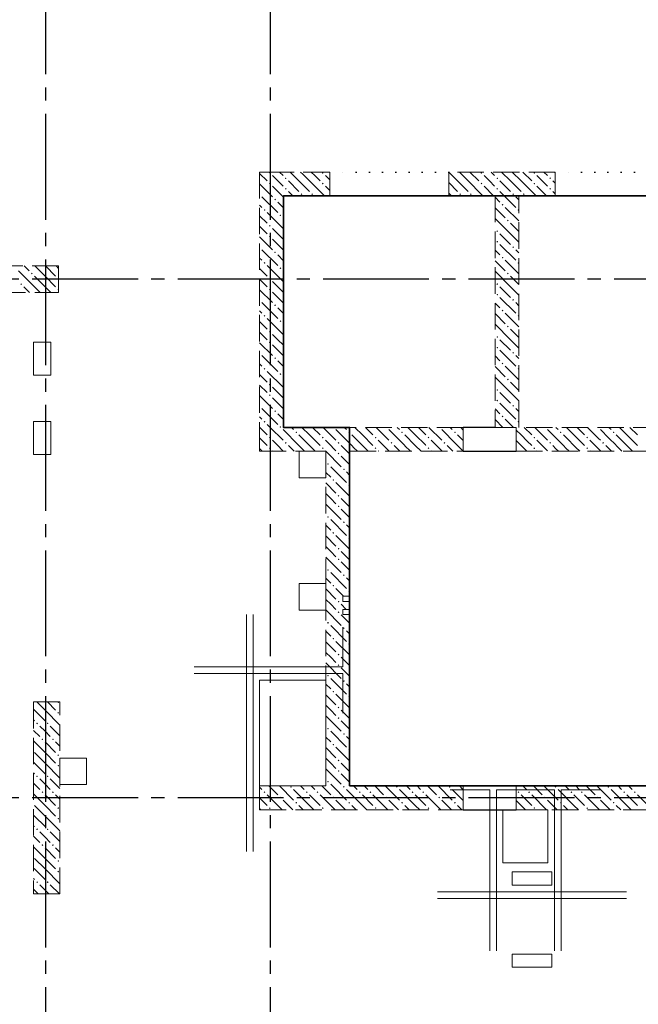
# Model space of a CAD drawing. Header units: millimetres. Extents: x 0 to 32559, y 0 to 42000.
# Tile 9 of 13: x 14429 to 19108, y 23070 to 30511. Entities that reach past the tile are written whole.
import ezdxf

# ---------------------------------------------------------------- set-up
doc = ezdxf.new("R2010")
doc.units = ezdxf.units.MM
for name, pattern in [('______2', [270, 200, -70]), ('______5', [1100, 800, -100, 100, -100]), ('______9', [100, 0, -100])]:
    doc.linetypes.add(name, pattern=pattern)
doc.layers.add('ЖБ Перекрытие верхний уровень', color=7, linetype='Continuous', lineweight=25, true_color=0xe0e0ff)
doc.layers.add('ЖБ Стена верхний уровень', color=7, linetype='Continuous', lineweight=25, true_color=0x006e00)
for name, color, linetype, lineweight in [('ЖБ Пилон', 180, 'Continuous', 25), ('Макрос окна_ макрос двери', 7, 'Continuous', 18), ('Н60', 7, 'Continuous', 25), ('Обрамление проемов стержнями', 7, 'Continuous', 25), ('Оси', 40, '______5', 18), ('Размерная выноска', 7, 'Continuous', 13)]:
    doc.layers.add(name, color=color, linetype=linetype, lineweight=lineweight)

msp = doc.modelspace()

# ---------------------------------------------------------------- hatches: boundary and pattern name
at = {"layer": 'ЖБ Пилон', "linetype": 'Continuous', "lineweight": 18, "transparency": 33554687}
for points in [[(14514.5, 28593.1), (14521, 28599.6), (14527.5, 28593.1), (14521, 28586.6)], [(14434.5, 28513.1), (14441, 28519.6), (14447.4, 28513.1), (14441, 28506.6)], [(14714.5, 28553.1), (14721, 28559.6), (14724, 28556.6), (14724, 28549.7), (14721, 28546.6)], [(14714.5, 28473.1), (14721, 28479.6), (14724, 28476.6), (14724, 28469.7), (14721, 28466.6)], [(14714.5, 25353.1), (14716.3, 25355), (14725.6, 25355), (14727.5, 25353.1), (14721, 25346.6)], [(14714.5, 25273.1), (14721, 25279.6), (14727.5, 25273.1), (14721, 25266.6)], [(14554.4, 25193.1), (14560.9, 25199.6), (14567.4, 25193.1), (14560.9, 25186.6)], [(14634.5, 25193.1), (14640.9, 25199.6), (14647.4, 25193.1), (14640.9, 25186.6)], [(14594.5, 25073.1), (14601, 25079.6), (14607.5, 25073.1), (14601, 25066.6)], [(14674.5, 25073.1), (14681, 25079.6), (14687.5, 25073.1), (14681, 25066.6)], [(14714.5, 24953.1), (14721, 24959.6), (14727.5, 24953.1), (14721, 24946.6)], [(14714.5, 24873.1), (14721, 24879.6), (14727.5, 24873.1), (14721, 24866.6)], [(14554.4, 24793.1), (14560.9, 24799.6), (14567.4, 24793.1), (14560.9, 24786.6)], [(14634.5, 24793.1), (14640.9, 24799.6), (14647.4, 24793.1), (14640.9, 24786.6)], [(14594.5, 24673.1), (14601, 24679.6), (14607.5, 24673.1), (14601, 24666.6)], [(14674.5, 24673.1), (14681, 24679.6), (14687.5, 24673.1), (14681, 24666.6)], [(14714.5, 24553.1), (14721, 24559.6), (14727.5, 24553.1), (14721, 24546.6)], [(14714.5, 24473.1), (14721, 24479.6), (14727.5, 24473.1), (14721, 24466.6)], [(14554.4, 24393.1), (14560.9, 24399.6), (14567.4, 24393.1), (14560.9, 24386.6)], [(14634.5, 24393.1), (14640.9, 24399.6), (14647.4, 24393.1), (14640.9, 24386.6)], [(14594.5, 24273.1), (14601, 24279.6), (14607.5, 24273.1), (14601, 24266.6)], [(14674.5, 24273.1), (14681, 24279.6), (14687.5, 24273.1), (14681, 24266.6)], [(14714.5, 24153.1), (14721, 24159.6), (14727.5, 24153.1), (14721, 24146.6)], [(14714.5, 24073.1), (14721, 24079.6), (14727.5, 24073.1), (14721, 24066.6)], [(14554.4, 23993.1), (14560.9, 23999.6), (14567.4, 23993.1), (14560.9, 23986.6)], [(14634.5, 23993.1), (14640.9, 23999.6), (14647.4, 23993.1), (14640.9, 23986.6)]]:
    msp.add_hatch(color=7, dxfattribs=at).paths.add_polyline_path(points, flags=16)
at = {"layer": 'ЖБ Стена верхний уровень', "linetype": 'Continuous', "lineweight": 18, "transparency": 33554687}
for points in [[(16314.5, 29353.1), (16321, 29359.6), (16327.5, 29353.1), (16321, 29346.6)], [(16434.5, 29313.1), (16440.9, 29319.6), (16447.4, 29313.1), (16440.9, 29306.6)], [(16714.5, 29353.1), (16721, 29359.6), (16727.5, 29353.1), (16721, 29346.6)], [(17914.5, 29353.1), (17921, 29359.6), (17927.5, 29353.1), (17921, 29346.6)], [(18034.5, 29313.1), (18040.9, 29319.6), (18047.4, 29313.1), (18040.9, 29306.6)], [(18314.5, 29353.1), (18321, 29359.6), (18327.5, 29353.1), (18321, 29346.6)], [(18434.5, 29313.1), (18440.9, 29319.6), (18447.4, 29313.1), (18440.9, 29306.6)], [(16314.5, 29273.1), (16321, 29279.6), (16327.5, 29273.1), (16321, 29266.6)], [(16714.5, 29273.1), (16721, 29279.6), (16727.5, 29273.1), (16721, 29266.6)], [(17914.5, 29273.1), (17921, 29279.6), (17927.5, 29273.1), (17921, 29266.6)], [(18314.5, 29273.1), (18321, 29279.6), (18327.5, 29273.1), (18321, 29266.6)], [(16244, 29196.6), (16247.4, 29193.1), (16244, 29189.7)], [(16434.5, 29233.1), (16440.9, 29239.6), (16447.4, 29233.1), (16440.9, 29226.6)], [(16554.4, 29193.1), (16560.9, 29199.6), (16567.4, 29193.1), (16560.9, 29186.6)], [(16634.5, 29193.1), (16640.9, 29199.6), (16647.4, 29193.1), (16640.9, 29186.6)], [(17754.4, 29193.1), (17760.9, 29199.6), (17767.4, 29193.1), (17760.9, 29186.6)], [(17834.5, 29193.1), (17840.9, 29199.6), (17847.4, 29193.1), (17840.9, 29186.6)], [(18034.5, 29233.1), (18040.9, 29239.6), (18047.4, 29233.1), (18040.9, 29226.6)], [(18154.4, 29193.1), (18160.9, 29199.6), (18167.4, 29193.1), (18160.9, 29186.6)], [(18234.5, 29193.1), (18240.9, 29199.6), (18247.4, 29193.1), (18240.9, 29186.6)], [(18434.5, 29233.1), (18440.9, 29239.6), (18447.4, 29233.1), (18440.9, 29226.6)], [(16354.4, 29153.1), (16360.9, 29159.6), (16367.4, 29153.1), (16360.9, 29146.6)], [(18074.5, 29113.1), (18081, 29119.6), (18087.5, 29113.1), (18081, 29106.6)], [(16274.5, 29073.1), (16281, 29079.6), (16287.5, 29073.1), (16281, 29066.6)], [(16394.5, 29033.1), (16401, 29039.6), (16407.5, 29033.1), (16401, 29026.6)], [(18194.5, 29073.1), (18201, 29079.6), (18204, 29076.6), (18204, 29069.7), (18201, 29066.6)], [(16314.5, 28953.1), (16321, 28959.6), (16327.5, 28953.1), (16321, 28946.6)], [(18114.5, 28993.1), (18121, 28999.6), (18127.5, 28993.1), (18121, 28986.6)], [(16314.5, 28873.1), (16321, 28879.6), (16327.5, 28873.1), (16321, 28866.6)], [(18034.5, 28913.1), (18040.9, 28919.6), (18047.4, 28913.1), (18040.9, 28906.6)], [(18034.5, 28833.1), (18040.9, 28839.6), (18047.4, 28833.1), (18040.9, 28826.6)], [(18154.4, 28793.1), (18160.9, 28799.6), (18167.4, 28793.1), (18160.9, 28786.6)], [(16244, 28796.6), (16247.4, 28793.1), (16244, 28789.7)], [(16354.4, 28753.1), (16360.9, 28759.6), (16367.4, 28753.1), (16360.9, 28746.6)], [(16274.5, 28673.1), (16281, 28679.6), (16287.5, 28673.1), (16281, 28666.6)], [(18074.5, 28713.1), (18081, 28719.6), (18087.5, 28713.1), (18081, 28706.6)], [(18194.5, 28673.1), (18201, 28679.6), (18204, 28676.6), (18204, 28669.7), (18201, 28666.6)], [(16394.5, 28633.1), (16401, 28639.6), (16407.5, 28633.1), (16401, 28626.6)], [(18114.5, 28593.1), (18121, 28599.6), (18127.5, 28593.1), (18121, 28586.6)], [(16314.5, 28553.1), (16321, 28559.6), (16327.5, 28553.1), (16321, 28546.6)], [(18034.5, 28513.1), (18040.9, 28519.6), (18047.4, 28513.1), (18040.9, 28506.6)], [(16314.5, 28473.1), (16321, 28479.6), (16327.5, 28473.1), (16321, 28466.6)], [(18034.5, 28433.1), (18040.9, 28439.6), (18047.4, 28433.1), (18040.9, 28426.6)], [(16244, 28396.6), (16247.4, 28393.1), (16244, 28389.7)], [(16354.4, 28353.1), (16360.9, 28359.6), (16367.4, 28353.1), (16360.9, 28346.6)], [(18154.4, 28393.1), (18160.9, 28399.6), (18167.4, 28393.1), (18160.9, 28386.6)], [(16274.5, 28273.1), (16281, 28279.6), (16287.5, 28273.1), (16281, 28266.6)], [(18074.5, 28313.1), (18081, 28319.6), (18087.5, 28313.1), (18081, 28306.6)], [(18194.5, 28273.1), (18201, 28279.6), (18204, 28276.6), (18204, 28269.7), (18201, 28266.6)], [(16394.5, 28233.1), (16401, 28239.6), (16407.5, 28233.1), (16401, 28226.6)], [(16314.5, 28153.1), (16321, 28159.6), (16327.5, 28153.1), (16321, 28146.6)], [(18114.5, 28193.1), (18121, 28199.6), (18127.5, 28193.1), (18121, 28186.6)], [(16314.5, 28073.1), (16321, 28079.6), (16327.5, 28073.1), (16321, 28066.6)], [(18034.5, 28113.1), (18040.9, 28119.6), (18047.4, 28113.1), (18040.9, 28106.6)], [(16244, 27996.6), (16247.4, 27993.1), (16244, 27989.7)], [(18034.5, 28033.1), (18040.9, 28039.6), (18047.4, 28033.1), (18040.9, 28026.6)], [(18154.4, 27993.1), (18160.9, 27999.6), (18167.4, 27993.1), (18160.9, 27986.6)], [(16354.4, 27953.1), (16360.9, 27959.6), (16367.4, 27953.1), (16360.9, 27946.6)], [(18074.5, 27913.1), (18081, 27919.6), (18087.5, 27913.1), (18081, 27906.6)], [(16274.5, 27873.1), (16281, 27879.6), (16287.5, 27873.1), (16281, 27866.6)], [(16394.5, 27833.1), (16401, 27839.6), (16407.5, 27833.1), (16401, 27826.6)], [(18194.5, 27873.1), (18201, 27879.6), (18204, 27876.6), (18204, 27869.7), (18201, 27866.6)], [(16314.5, 27753.1), (16321, 27759.6), (16327.5, 27753.1), (16321, 27746.6)], [(18114.5, 27793.1), (18121, 27799.6), (18127.5, 27793.1), (18121, 27786.6)], [(18034.5, 27713.1), (18040.9, 27719.6), (18047.4, 27713.1), (18040.9, 27706.6)], [(16314.5, 27673.1), (16321, 27679.6), (16327.5, 27673.1), (16321, 27666.6)], [(18034.5, 27633.1), (18040.9, 27639.6), (18047.4, 27633.1), (18040.9, 27626.6)], [(16244, 27596.6), (16247.4, 27593.1), (16244, 27589.7)], [(16354.4, 27553.1), (16360.9, 27559.6), (16367.4, 27553.1), (16360.9, 27546.6)], [(18154.4, 27593.1), (18160.9, 27599.6), (18167.4, 27593.1), (18160.9, 27586.6)], [(16274.5, 27473.1), (16281, 27479.6), (16287.5, 27473.1), (16281, 27466.6)], [(18074.5, 27513.1), (18081, 27519.6), (18087.5, 27513.1), (18081, 27506.6)], [(18194.5, 27473.1), (18201, 27479.6), (18204, 27476.6), (18204, 27469.7), (18201, 27466.6)], [(16394.5, 27433.1), (16401, 27439.6), (16407.5, 27433.1), (16404.3, 27430), (16397.6, 27430)], [(16404.3, 27430), (16401, 27426.6), (16397.6, 27430)], [(16514.5, 27393.1), (16521, 27399.6), (16527.5, 27393.1), (16521, 27386.6)], [(16804.3, 27430), (16801, 27426.6), (16797.6, 27430)], [(16914.5, 27393.1), (16921, 27399.6), (16927.5, 27393.1), (16921, 27386.6)], [(17204.3, 27430), (17201, 27426.6), (17197.6, 27430)], [(17314.5, 27393.1), (17321, 27399.6), (17327.5, 27393.1), (17321, 27386.6)], [(17604.3, 27430), (17601, 27426.6), (17597.6, 27430)], [(17714.5, 27393.1), (17721, 27399.6), (17727.5, 27393.1), (17721, 27386.6)], [(18404.3, 27430), (18401, 27426.6), (18397.6, 27430)], [(18514.5, 27393.1), (18521, 27399.6), (18527.5, 27393.1), (18521, 27386.6)], [(18804.3, 27430), (18801, 27426.6), (18797.6, 27430)], [(18914.5, 27393.1), (18921, 27399.6), (18927.4, 27393.1), (18921, 27386.6)], [(16314.5, 27353.1), (16321, 27359.6), (16327.5, 27353.1), (16321, 27346.6)], [(16434.5, 27313.1), (16440.9, 27319.6), (16447.4, 27313.1), (16440.9, 27306.6)], [(16714.5, 27353.1), (16721, 27359.6), (16727.5, 27353.1), (16721, 27346.6)], [(16834.5, 27313.1), (16840.9, 27319.6), (16847.4, 27313.1), (16840.9, 27306.6)], [(17114.5, 27353.1), (17121, 27359.6), (17127.5, 27353.1), (17121, 27346.6)], [(17234.5, 27313.1), (17240.9, 27319.6), (17247.4, 27313.1), (17240.9, 27306.6)], [(17514.5, 27353.1), (17521, 27359.6), (17527.5, 27353.1), (17521, 27346.6)], [(17634.5, 27313.1), (17640.9, 27319.6), (17647.4, 27313.1), (17640.9, 27306.6)], [(18314.5, 27353.1), (18321, 27359.6), (18327.5, 27353.1), (18321, 27346.6)], [(18434.5, 27313.1), (18440.9, 27319.6), (18447.4, 27313.1), (18440.9, 27306.6)], [(18714.5, 27353.1), (18721, 27359.6), (18727.4, 27353.1), (18721, 27346.6)], [(18834.5, 27313.1), (18840.9, 27319.6), (18847.4, 27313.1), (18840.9, 27306.6)], [(16314.5, 27273.1), (16321, 27279.6), (16327.5, 27273.1), (16321, 27266.6)], [(16834.5, 27233.1), (16840.9, 27239.6), (16847.4, 27233.1), (16840.9, 27226.6)], [(17114.5, 27273.1), (17121, 27279.6), (17127.5, 27273.1), (17121, 27266.6)], [(17514.5, 27273.1), (17521, 27279.6), (17527.5, 27273.1), (17521, 27266.6)], [(18314.5, 27273.1), (18321, 27279.6), (18327.5, 27273.1), (18321, 27266.6)], [(18714.5, 27273.1), (18721, 27279.6), (18727.4, 27273.1), (18721, 27266.6)], [(16754.4, 27153.1), (16760.9, 27159.6), (16767.4, 27153.1), (16760.9, 27146.6)], [(16874.5, 27113.1), (16881, 27119.6), (16887.5, 27113.1), (16881, 27106.6)], [(16794.5, 27033.1), (16801, 27039.6), (16807.5, 27033.1), (16801, 27026.6)], [(16914.5, 26993.1), (16921, 26999.6), (16924, 26996.6), (16924, 26989.7), (16921, 26986.6)], [(16834.5, 26913.1), (16840.9, 26919.6), (16847.4, 26913.1), (16840.9, 26906.6)], [(16834.5, 26833.1), (16840.9, 26839.6), (16847.4, 26833.1), (16840.9, 26826.6)], [(16754.4, 26753.1), (16760.9, 26759.6), (16767.4, 26753.1), (16760.9, 26746.6)], [(16874.5, 26713.1), (16881, 26719.6), (16887.5, 26713.1), (16881, 26706.6)], [(16794.5, 26633.1), (16801, 26639.6), (16807.5, 26633.1), (16801, 26626.6)], [(16914.5, 26593.1), (16921, 26599.6), (16924, 26596.6), (16924, 26589.7), (16921, 26586.6)], [(16834.5, 26513.1), (16840.9, 26519.6), (16847.4, 26513.1), (16840.9, 26506.6)], [(16834.5, 26433.1), (16840.9, 26439.6), (16847.4, 26433.1), (16840.9, 26426.6)], [(16754.4, 26353.1), (16760.9, 26359.6), (16767.4, 26353.1), (16760.9, 26346.6)], [(16874.5, 26313.1), (16881, 26319.6), (16887.5, 26313.1), (16881, 26306.6)], [(16794.5, 26233.1), (16801, 26239.6), (16807.5, 26233.1), (16801, 26226.6)], [(16914.5, 26193.1), (16921, 26199.6), (16924, 26196.6), (16924, 26189.7), (16921, 26186.6)], [(16834.5, 26113.1), (16840.9, 26119.6), (16847.4, 26113.1), (16840.9, 26106.6)], [(16834.5, 26033.1), (16840.9, 26039.6), (16847.4, 26033.1), (16840.9, 26026.6)], [(16754.4, 25953.1), (16760.9, 25959.6), (16767.4, 25953.1), (16760.9, 25946.6)], [(16874.5, 25913.1), (16881, 25919.6), (16887.5, 25913.1), (16881, 25906.6)], [(16794.5, 25833.1), (16801, 25839.6), (16807.5, 25833.1), (16801, 25826.6)], [(16914.5, 25793.1), (16921, 25799.6), (16924, 25796.6), (16924, 25789.7), (16921, 25786.6)], [(16834.5, 25713.1), (16840.9, 25719.6), (16847.4, 25713.1), (16840.9, 25706.6)], [(16834.5, 25633.1), (16840.9, 25639.6), (16847.4, 25633.1), (16840.9, 25626.6)], [(16754.4, 25553.1), (16760.9, 25559.6), (16767.4, 25553.1), (16760.9, 25546.6)], [(16874.5, 25513.1), (16881, 25519.6), (16887.5, 25513.1), (16881, 25506.6)], [(16794.5, 25433.1), (16801, 25439.6), (16807.5, 25433.1), (16801, 25426.6)], [(16914.5, 25393.1), (16921, 25399.6), (16924, 25396.6), (16924, 25389.7), (16921, 25386.6)], [(16834.5, 25313.1), (16840.9, 25319.6), (16847.4, 25313.1), (16840.9, 25306.6)], [(16834.5, 25233.1), (16840.9, 25239.6), (16847.4, 25233.1), (16840.9, 25226.6)], [(16754.4, 25153.1), (16760.9, 25159.6), (16767.4, 25153.1), (16760.9, 25146.6)], [(16874.5, 25113.1), (16881, 25119.6), (16887.5, 25113.1), (16881, 25106.6)], [(16794.5, 25033.1), (16801, 25039.6), (16807.5, 25033.1), (16801, 25026.6)], [(16914.5, 24993.1), (16921, 24999.6), (16924, 24996.6), (16924, 24989.7), (16921, 24986.6)], [(16834.5, 24913.1), (16840.9, 24919.6), (16847.4, 24913.1), (16840.9, 24906.6)], [(16834.5, 24833.1), (16840.9, 24839.6), (16847.4, 24833.1), (16840.9, 24826.6)], [(16474.5, 24713.1), (16481, 24719.6), (16487.5, 24713.1), (16481, 24706.6)], [(16754.4, 24753.1), (16760.9, 24759.6), (16767.4, 24753.1), (16760.9, 24746.6)], [(16874.5, 24713.1), (16881, 24719.6), (16887.5, 24713.1), (16881, 24706.6)], [(17274.5, 24713.1), (17281, 24719.6), (17287.5, 24713.1), (17281, 24706.6)], [(17674.5, 24713.1), (17681, 24719.6), (17687.5, 24713.1), (17681, 24706.6)], [(18474.5, 24713.1), (18481, 24719.6), (18487.5, 24713.1), (18481, 24706.6)], [(18874.5, 24713.1), (18881, 24719.6), (18887.5, 24713.1), (18881, 24706.6)], [(16274.5, 24673.1), (16281, 24679.6), (16287.5, 24673.1), (16281, 24666.6)], [(16394.5, 24633.1), (16401, 24639.6), (16407.5, 24633.1), (16401, 24626.6)], [(16594.5, 24673.1), (16601, 24679.6), (16607.5, 24673.1), (16601, 24666.6)], [(16674.5, 24673.1), (16681, 24679.6), (16687.5, 24673.1), (16681, 24666.6)], [(16794.5, 24633.1), (16801, 24639.6), (16807.5, 24633.1), (16801, 24626.6)], [(16994.5, 24673.1), (17001, 24679.6), (17007.5, 24673.1), (17001, 24666.6)], [(17074.5, 24673.1), (17081, 24679.6), (17087.5, 24673.1), (17081, 24666.6)], [(17194.5, 24633.1), (17201, 24639.6), (17207.5, 24633.1), (17201, 24626.6)], [(17394.5, 24673.1), (17401, 24679.6), (17407.5, 24673.1), (17401, 24666.6)], [(17474.5, 24673.1), (17481, 24679.6), (17487.5, 24673.1), (17481, 24666.6)], [(17594.5, 24633.1), (17601, 24639.6), (17607.5, 24633.1), (17601, 24626.6)], [(18194.5, 24673.1), (18201, 24679.6), (18207.5, 24673.1), (18201, 24666.6)], [(18274.5, 24673.1), (18281, 24679.6), (18287.5, 24673.1), (18281, 24666.6)], [(18394.5, 24633.1), (18401, 24639.6), (18407.5, 24633.1), (18401, 24626.6)], [(18594.5, 24673.1), (18601, 24679.6), (18607.5, 24673.1), (18601, 24666.6)], [(18674.5, 24673.1), (18681, 24679.6), (18687.5, 24673.1), (18681, 24666.6)], [(18794.5, 24633.1), (18801, 24639.6), (18807.5, 24633.1), (18801, 24626.6)], [(18994.5, 24673.1), (19001, 24679.6), (19007.5, 24673.1), (19001, 24666.6)], [(19074.5, 24673.1), (19081, 24679.6), (19087.5, 24673.1), (19081, 24666.6)], [(16314.5, 24553.1), (16321, 24559.6), (16327.5, 24553.1), (16321, 24546.6)], [(16514.5, 24593.1), (16521, 24599.6), (16527.5, 24593.1), (16521, 24586.6)], [(16714.5, 24553.1), (16721, 24559.6), (16727.5, 24553.1), (16721, 24546.6)], [(16914.5, 24593.1), (16921, 24599.6), (16927.5, 24593.1), (16921, 24586.6)], [(17114.5, 24553.1), (17121, 24559.6), (17127.5, 24553.1), (17121, 24546.6)], [(17314.5, 24593.1), (17321, 24599.6), (17327.5, 24593.1), (17321, 24586.6)], [(17514.5, 24553.1), (17521, 24559.6), (17527.5, 24553.1), (17521, 24546.6)], [(17714.5, 24593.1), (17721, 24599.6), (17727.5, 24593.1), (17721, 24586.6)], [(18314.5, 24553.1), (18321, 24559.6), (18327.5, 24553.1), (18321, 24546.6)], [(18514.5, 24593.1), (18521, 24599.6), (18527.5, 24593.1), (18521, 24586.6)], [(18714.5, 24553.1), (18721, 24559.6), (18727.4, 24553.1), (18721, 24546.6)], [(18914.5, 24593.1), (18921, 24599.6), (18927.4, 24593.1), (18921, 24586.6)]]:
    msp.add_hatch(color=7, dxfattribs=at).paths.add_polyline_path(points, flags=16)
h = msp.add_hatch(color=7, dxfattribs=at)
h.paths.add_polyline_path([(16722.3, 27268), (16719.7, 27267.9), (16721, 27266.6)])
h.paths.add_polyline_path([(16714.5, 27273.1), (16721, 27279.6), (16727.5, 27273.1), (16722.3, 27268), (16719.7, 27267.9)], flags=16)

# ---------------------------------------------------------------- linework, layer by layer
at = {"layer": 'ЖБ Перекрытие верхний уровень', "color": 7, "linetype": 'Continuous', "lineweight": 18, "transparency": 33554687}
for p, q in [((20864, 29180), (16424, 29180)), ((16424, 29180), (16424, 27430)), ((14664, 28075), (14534, 28075)), ((14534, 28075), (14534, 27825)), ((14664, 27825), (14664, 28075)), ((14534, 27825), (14664, 27825)), ((14664, 27475), (14534, 27475)), ((14534, 27475), (14534, 27225)), ((14664, 27225), (14664, 27475)), ((16424, 27430), (16924, 27430)), ((16924, 27430), (16924, 26055)), ((16744, 27250), (16544, 27250)), ((16544, 27250), (16544, 27050)), ((16744, 27050), (16744, 27250)), ((14534, 27225), (14664, 27225)), ((16544, 27050), (16744, 27050)), ((16744, 26250), (16544, 26250)), ((16544, 26250), (16544, 26050)), ((16744, 26050), (16744, 26250)), ((16544, 26050), (16744, 26050)), ((16924, 26055), (16874, 26055)), ((16874, 26055), (16874, 26015)), ((16874, 26015), (16924, 26015)), ((16924, 26015), (16924, 24720)), ((16744, 25520), (16244, 25520)), ((16244, 25520), (16244, 24720)), ((16744, 24720), (16744, 25520)), ((14934, 24930), (14734, 24930)), ((14734, 24930), (14734, 24730)), ((14934, 24730), (14934, 24930)), ((14734, 24730), (14934, 24730)), ((16244, 24720), (16744, 24720)), ((16924, 24720), (20969, 24720)), ((18424, 24540), (18084, 24540)), ((18084, 24540), (18084, 24140)), ((18424, 24140), (18424, 24540)), ((18084, 24140), (18424, 24140)), ((18454, 24070), (18154, 24070)), ((18154, 24070), (18154, 23970)), ((18454, 23970), (18454, 24070)), ((18154, 23970), (18454, 23970)), ((18454, 23450), (18154, 23450)), ((18154, 23450), (18154, 23350)), ((18454, 23350), (18454, 23450)), ((18154, 23350), (18454, 23350))]:
    msp.add_line(p, q, dxfattribs=at)
at = {"layer": 'ЖБ Пилон', "color": 253, "linetype": '______2', "lineweight": 13, "true_color": 0xa0a0a0, "transparency": 33554687}
for p, q in [((14724, 28650), (12924, 28650)), ((14724, 28450), (14724, 28650)), ((12924, 28450), (14724, 28450)), ((14534, 25355), (14534, 23905)), ((14734, 25355), (14534, 25355)), ((14734, 23905), (14734, 25355)), ((14534, 23905), (14734, 23905))]:
    msp.add_line(p, q, dxfattribs=at)
at = {"layer": 'ЖБ Пилон', "color": 9, "linetype": 'Continuous', "lineweight": 18, "true_color": 0xc7c7c7, "transparency": 33554687}
for p, q in [((14464.1, 28650), (14501, 28613.1)), ((14621, 28573.1), (14544.1, 28650)), ((14624.1, 28650), (14701, 28573.1)), ((14704.1, 28650), (14724, 28630.1)), ((14541, 28493.1), (14421, 28613.1)), ((14541, 28573.1), (14621, 28493.1)), ((14621, 28573.1), (14701, 28493.1)), ((14460.9, 28493.1), (14504.1, 28450)), ((14541, 28493.1), (14584.1, 28450)), ((14621, 28493.1), (14664.1, 28450)), ((14559.1, 25355), (14621, 25293.1)), ((14639.1, 25355), (14701, 25293.1)), ((14540.9, 25293.1), (14534, 25300.1)), ((14540.9, 25293.1), (14621, 25213.1)), ((14621, 25293.1), (14734, 25180.1)), ((14534, 25220.1), (14540.9, 25213.1)), ((14621, 25133.1), (14581, 25173.1)), ((14660.9, 25173.1), (14734, 25100.1)), ((14534, 25140.1), (14581, 25093.1)), ((14660.9, 25093.1), (14621, 25133.1)), ((14621, 24973.1), (14534, 25060.1)), ((14621, 25053.1), (14701, 24973.1)), ((14701, 25053.1), (14734, 25020.1)), ((14540.9, 24973.1), (14621, 24893.1)), ((14621, 24973.1), (14701, 24893.1)), ((14540.9, 24893.1), (14534, 24900.1)), ((14540.9, 24893.1), (14621, 24813.1)), ((14621, 24893.1), (14734, 24780.1)), ((14534, 24820.1), (14540.9, 24813.1)), ((14534, 24740.1), (14581, 24693.1)), ((14621, 24733.1), (14581, 24773.1)), ((14660.9, 24693.1), (14621, 24733.1)), ((14660.9, 24773.1), (14734, 24700.1)), ((14621, 24573.1), (14534, 24660.1)), ((14621, 24653.1), (14701, 24573.1)), ((14701, 24653.1), (14734, 24620.1)), ((14540.9, 24573.1), (14621, 24493.1)), ((14621, 24573.1), (14701, 24493.1)), ((14540.9, 24493.1), (14534, 24500.1)), ((14540.9, 24493.1), (14621, 24413.1)), ((14621, 24493.1), (14734, 24380.1)), ((14534, 24420.1), (14540.9, 24413.1)), ((14534, 24340.1), (14581, 24293.1)), ((14621, 24333.1), (14581, 24373.1)), ((14660.9, 24373.1), (14734, 24300.1)), ((14621, 24173.1), (14534, 24260.1)), ((14660.9, 24293.1), (14621, 24333.1)), ((14621, 24253.1), (14701, 24173.1)), ((14701, 24253.1), (14734, 24220.1)), ((14540.9, 24173.1), (14621, 24093.1)), ((14621, 24173.1), (14701, 24093.1)), ((14540.9, 24093.1), (14534, 24100.1)), ((14540.9, 24093.1), (14621, 24013.1)), ((14621, 24093.1), (14734, 23980.1)), ((14534, 24020.1), (14540.9, 24013.1)), ((14621, 23933.1), (14581, 23973.1)), ((14660.9, 23973.1), (14729.1, 23905)), ((14534, 23940.1), (14569.1, 23905)), ((14649.1, 23905), (14621, 23933.1))]:
    msp.add_line(p, q, dxfattribs=at)
at = {"layer": 'ЖБ Стена верхний уровень', "color": 251, "linetype": '______2', "lineweight": 13, "true_color": 0x656565, "transparency": 33554687}
for p, q in [((16424, 29360), (16244, 29360)), ((16244, 29360), (16244, 27430)), ((16774, 29360), (16424, 29360)), ((16774, 29360), (16774, 29180)), ((17674, 29180), (17674, 29360)), ((18479, 29360), (17674, 29360)), ((18479, 29360), (18479, 29180)), ((16424, 27430), (16424, 29180)), ((16424, 29180), (16774, 29180)), ((17674, 29180), (18024, 29180)), ((18024, 29180), (18024, 27430)), ((18204, 27430), (18204, 29180)), ((18204, 29180), (18479, 29180)), ((16244, 27430), (16244, 27250)), ((17784, 27430), (16424, 27430)), ((17784, 27430), (17784, 27250)), ((18024, 27430), (18184, 27430)), ((18184, 27250), (18184, 27430)), ((20619, 27430), (18204, 27430)), ((16244, 27250), (16744, 27250)), ((16744, 27250), (16744, 24720)), ((16924, 26155), (16924, 27250)), ((16924, 27250), (17784, 27250)), ((18184, 27250), (20619, 27250)), ((16924, 26155), (16874, 26155)), ((16874, 26155), (16874, 26115)), ((16874, 26115), (16924, 26115)), ((16924, 26055), (16874, 26055)), ((16874, 26055), (16874, 26015)), ((16924, 26055), (16924, 26115)), ((16874, 26015), (16924, 26015)), ((16924, 24720), (16924, 26015)), ((16744, 24720), (16244, 24720)), ((16244, 24720), (16244, 24540)), ((17784, 24720), (16924, 24720)), ((17784, 24720), (17784, 24540)), ((18184, 24540), (18184, 24720)), ((20619, 24720), (18184, 24720)), ((16244, 24540), (17784, 24540)), ((18184, 24540), (20619, 24540))]:
    msp.add_line(p, q, dxfattribs=at)
at = {"layer": 'ЖБ Стена верхний уровень', "color": 9, "linetype": 'Continuous', "lineweight": 18, "true_color": 0xc7c7c7, "transparency": 33554687}
for p, q in [((16244, 29350.1), (16301, 29293.1)), ((16381, 29293.1), (16340.9, 29333.1)), ((16394.1, 29360), (16421, 29333.1)), ((17981, 29293.1), (17940.9, 29333.1)), ((18381, 29293.1), (18340.9, 29333.1)), ((16244, 29270.1), (16340.9, 29173.1)), ((16340.9, 29253.1), (16424, 29170.1)), ((16421, 29253.1), (16381, 29293.1)), ((16460.9, 29293.1), (16540.9, 29213.1)), ((16540.9, 29293.1), (16621, 29213.1)), ((16621, 29293.1), (16734.1, 29180)), ((16740.9, 29253.1), (16774, 29220.1)), ((17674, 29280.1), (17740.9, 29213.1)), ((17740.9, 29293.1), (17821, 29213.1)), ((18021, 29253.1), (17981, 29293.1)), ((18060.9, 29293.1), (18140.9, 29213.1)), ((18140.9, 29293.1), (18221, 29213.1)), ((18221, 29293.1), (18334.1, 29180)), ((18340.9, 29253.1), (18414.1, 29180)), ((18421, 29253.1), (18381, 29293.1)), ((18460.9, 29293.1), (18479, 29275.1)), ((16260.9, 29173.1), (16381, 29053.1)), ((16460.9, 29213.1), (16494.1, 29180)), ((17674, 29200.1), (17694.1, 29180)), ((18060.9, 29213.1), (18094.1, 29180)), ((18094.1, 29180), (18181, 29093.1)), ((18204, 29150.1), (18181, 29173.1)), ((18460.9, 29213.1), (18479, 29195.1)), ((16260.9, 29093.1), (16244, 29110.1)), ((16381, 29133.1), (16424, 29090.1)), ((18024, 29170.1), (18060.9, 29133.1)), ((16244, 29030.1), (16301, 28973.1)), ((16301, 29053.1), (16421, 28933.1)), ((18024, 29090.1), (18101, 29013.1)), ((18204, 28990.1), (18101, 29093.1)), ((16244, 28950.1), (16301, 28893.1)), ((16424, 29010.1), (16421, 29013.1)), ((18140.9, 28893.1), (18024, 29010.1)), ((18140.9, 28973.1), (18204, 28910.1)), ((16381, 28893.1), (16340.9, 28933.1)), ((16421, 28853.1), (16381, 28893.1)), ((18060.9, 28893.1), (18140.9, 28813.1)), ((18140.9, 28893.1), (18204, 28830.1)), ((16244, 28870.1), (16340.9, 28773.1)), ((16340.9, 28853.1), (16424, 28770.1)), ((18060.9, 28813.1), (18181, 28693.1)), ((16260.9, 28773.1), (16381, 28653.1)), ((16381, 28733.1), (16424, 28690.1)), ((18024, 28770.1), (18060.9, 28733.1)), ((18204, 28750.1), (18181, 28773.1)), ((16260.9, 28693.1), (16244, 28710.1)), ((16301, 28653.1), (16421, 28533.1)), ((18024, 28690.1), (18101, 28613.1)), ((18204, 28590.1), (18101, 28693.1)), ((16244, 28630.1), (16301, 28573.1)), ((16424, 28610.1), (16421, 28613.1)), ((18140.9, 28493.1), (18024, 28610.1)), ((16244, 28550.1), (16301, 28493.1)), ((16381, 28493.1), (16340.9, 28533.1)), ((18140.9, 28573.1), (18204, 28510.1)), ((16244, 28470.1), (16340.9, 28373.1)), ((16340.9, 28453.1), (16424, 28370.1)), ((16421, 28453.1), (16381, 28493.1)), ((18060.9, 28493.1), (18140.9, 28413.1)), ((18140.9, 28493.1), (18204, 28430.1)), ((16260.9, 28373.1), (16381, 28253.1)), ((18024, 28370.1), (18060.9, 28333.1)), ((18060.9, 28413.1), (18181, 28293.1)), ((18204, 28350.1), (18181, 28373.1)), ((16260.9, 28293.1), (16244, 28310.1)), ((16381, 28333.1), (16424, 28290.1)), ((18024, 28290.1), (18101, 28213.1)), ((18204, 28190.1), (18101, 28293.1)), ((16244, 28230.1), (16301, 28173.1)), ((16301, 28253.1), (16421, 28133.1)), ((16424, 28210.1), (16421, 28213.1)), ((18140.9, 28093.1), (18024, 28210.1)), ((16244, 28150.1), (16301, 28093.1)), ((16381, 28093.1), (16340.9, 28133.1)), ((18140.9, 28173.1), (18204, 28110.1)), ((16244, 28070.1), (16340.9, 27973.1)), ((16421, 28053.1), (16381, 28093.1)), ((18060.9, 28093.1), (18140.9, 28013.1)), ((18140.9, 28093.1), (18204, 28030.1)), ((16340.9, 28053.1), (16424, 27970.1)), ((18060.9, 28013.1), (18181, 27893.1)), ((16260.9, 27893.1), (16244, 27910.1)), ((16260.9, 27973.1), (16381, 27853.1)), ((16381, 27933.1), (16424, 27890.1)), ((18024, 27970.1), (18060.9, 27933.1)), ((18204, 27950.1), (18181, 27973.1)), ((16301, 27853.1), (16421, 27733.1)), ((18024, 27890.1), (18101, 27813.1)), ((18204, 27790.1), (18101, 27893.1)), ((16244, 27830.1), (16301, 27773.1)), ((16424, 27810.1), (16421, 27813.1)), ((18140.9, 27693.1), (18024, 27810.1)), ((18140.9, 27773.1), (18204, 27710.1)), ((16244, 27750.1), (16301, 27693.1)), ((16381, 27693.1), (16340.9, 27733.1)), ((16421, 27653.1), (16381, 27693.1)), ((18060.9, 27693.1), (18140.9, 27613.1)), ((18140.9, 27693.1), (18204, 27630.1)), ((16244, 27670.1), (16340.9, 27573.1)), ((16340.9, 27653.1), (16424, 27570.1)), ((18060.9, 27613.1), (18181, 27493.1)), ((16260.9, 27573.1), (16381, 27453.1)), ((18024, 27570.1), (18060.9, 27533.1)), ((18204, 27550.1), (18181, 27573.1)), ((16260.9, 27493.1), (16244, 27510.1)), ((16381, 27533.1), (16424, 27490.1)), ((18024, 27490.1), (18084.1, 27430)), ((18164.1, 27430), (18101, 27493.1)), ((16244, 27430.1), (16244.1, 27430)), ((16244.1, 27430), (16301, 27373.1)), ((16301, 27453.1), (16324.1, 27430)), ((16324.1, 27430), (16421, 27333.1)), ((16540.9, 27293.1), (16421, 27413.1)), ((16484.1, 27430), (16501, 27413.1)), ((16621, 27373.1), (16564.1, 27430)), ((16644.1, 27430), (16701, 27373.1)), ((16724.1, 27430), (16821, 27333.1)), ((16940.9, 27293.1), (16821, 27413.1)), ((16884.1, 27430), (16901, 27413.1)), ((17021, 27373.1), (16964.1, 27430)), ((17044.1, 27430), (17101, 27373.1)), ((17124.1, 27430), (17221, 27333.1)), ((17340.9, 27293.1), (17221, 27413.1)), ((17284.1, 27430), (17301, 27413.1)), ((17421, 27373.1), (17364.1, 27430)), ((17444.1, 27430), (17501, 27373.1)), ((17524.1, 27430), (17621, 27333.1)), ((17684.1, 27430), (17701, 27413.1)), ((17784, 27410.1), (17764.1, 27430)), ((18221, 27373.1), (18184, 27410.1)), ((18244.1, 27430), (18301, 27373.1)), ((18324.1, 27430), (18421, 27333.1)), ((18484.1, 27430), (18501, 27413.1)), ((18621, 27373.1), (18564.1, 27430)), ((18644.1, 27430), (18701, 27373.1)), ((18884.1, 27430), (18901, 27413.1)), ((19021, 27373.1), (18964.1, 27430)), ((19044.1, 27430), (19101, 27373.1)), ((16244, 27350.1), (16301, 27293.1)), ((16381, 27293.1), (16340.9, 27333.1)), ((16540.9, 27373.1), (16621, 27293.1)), ((16621, 27373.1), (16701, 27293.1)), ((16781, 27293.1), (16740.9, 27333.1)), ((16940.9, 27373.1), (17021, 27293.1)), ((17021, 27373.1), (17101, 27293.1)), ((17181, 27293.1), (17140.9, 27333.1)), ((17740.9, 27373.1), (17784, 27330.1)), ((18781, 27293.1), (18740.9, 27333.1)), ((16340.9, 27253.1), (16344.1, 27250)), ((16740.9, 27253.1), (16744.1, 27250)), ((16744.1, 27250), (16860.9, 27133.1)), ((16904.1, 27250), (16924, 27230.1)), ((17140.9, 27253.1), (17144.1, 27250)), ((17421, 27293.1), (17464.1, 27250)), ((17540.9, 27253.1), (17544.1, 27250)), ((17621, 27253.1), (17581, 27293.1)), ((17660.9, 27293.1), (17704.1, 27250)), ((17740.9, 27293.1), (17784, 27250.1)), ((18340.9, 27253.1), (18344.1, 27250)), ((18740.9, 27253.1), (18744.1, 27250)), ((18940.9, 27293.1), (18984.1, 27250)), ((19021, 27293.1), (19064.1, 27250)), ((16860.9, 27213.1), (16924, 27150.1)), ((16744, 27090.1), (16781, 27053.1)), ((16781, 27133.1), (16901, 27013.1)), ((16924, 27070.1), (16901, 27093.1)), ((16924, 26910.1), (16821, 27013.1)), ((16744, 27010.1), (16821, 26933.1)), ((16781, 26893.1), (16744, 26930.1)), ((16821, 26853.1), (16781, 26893.1)), ((16860.9, 26893.1), (16924, 26830.1)), ((16744, 26850.1), (16860.9, 26733.1)), ((16860.9, 26813.1), (16924, 26750.1)), ((16781, 26733.1), (16901, 26613.1)), ((16744, 26690.1), (16781, 26653.1)), ((16924, 26670.1), (16901, 26693.1)), ((16744, 26610.1), (16821, 26533.1)), ((16924, 26510.1), (16821, 26613.1)), ((16781, 26493.1), (16744, 26530.1)), ((16821, 26453.1), (16781, 26493.1)), ((16860.9, 26493.1), (16924, 26430.1)), ((16744, 26450.1), (16860.9, 26333.1)), ((16860.9, 26413.1), (16924, 26350.1)), ((16744, 26290.1), (16781, 26253.1)), ((16781, 26333.1), (16901, 26213.1)), ((16924, 26270.1), (16901, 26293.1)), ((16744, 26210.1), (16821, 26133.1)), ((16879.1, 26155), (16821, 26213.1)), ((16781, 26093.1), (16744, 26130.1)), ((16744, 26050.1), (16860.9, 25933.1)), ((16821, 26053.1), (16781, 26093.1)), ((16860.9, 26093.1), (16899.1, 26055)), ((16924, 26110.1), (16919.1, 26115)), ((16860.9, 26013.1), (16924, 25950.1)), ((16781, 25933.1), (16901, 25813.1)), ((16744, 25890.1), (16781, 25853.1)), ((16924, 25870.1), (16901, 25893.1)), ((16744, 25810.1), (16821, 25733.1)), ((16924, 25710.1), (16821, 25813.1)), ((16781, 25693.1), (16744, 25730.1)), ((16821, 25653.1), (16781, 25693.1)), ((16860.9, 25693.1), (16924, 25630.1)), ((16744, 25650.1), (16860.9, 25533.1)), ((16860.9, 25613.1), (16924, 25550.1)), ((16781, 25533.1), (16901, 25413.1)), ((16744, 25490.1), (16781, 25453.1)), ((16924, 25470.1), (16901, 25493.1)), ((16744, 25410.1), (16821, 25333.1)), ((16924, 25310.1), (16821, 25413.1)), ((16781, 25293.1), (16744, 25330.1)), ((16744, 25250.1), (16860.9, 25133.1)), ((16821, 25253.1), (16781, 25293.1)), ((16860.9, 25293.1), (16924, 25230.1)), ((16860.9, 25213.1), (16924, 25150.1)), ((16744, 25090.1), (16781, 25053.1)), ((16781, 25133.1), (16901, 25013.1)), ((16924, 25070.1), (16901, 25093.1)), ((16744, 25010.1), (16821, 24933.1)), ((16924, 24910.1), (16821, 25013.1)), ((16781, 24893.1), (16744, 24930.1)), ((16821, 24853.1), (16781, 24893.1)), ((16860.9, 24893.1), (16924, 24830.1)), ((16744, 24850.1), (16860.9, 24733.1)), ((16860.9, 24813.1), (16924, 24750.1)), ((16260.9, 24693.1), (16244, 24710.1)), ((16314.1, 24720), (16381, 24653.1)), ((16394.1, 24720), (16501, 24613.1)), ((16554.1, 24720), (16581, 24693.1)), ((16660.9, 24693.1), (16634.1, 24720)), ((16714.1, 24720), (16781, 24653.1)), ((16781, 24733.1), (16794.1, 24720)), ((16794.1, 24720), (16901, 24613.1)), ((16954.1, 24720), (16981, 24693.1)), ((17060.9, 24693.1), (17034.1, 24720)), ((17114.1, 24720), (17181, 24653.1)), ((17194.1, 24720), (17301, 24613.1)), ((17354.1, 24720), (17381, 24693.1)), ((17460.9, 24693.1), (17434.1, 24720)), ((17514.1, 24720), (17581, 24653.1)), ((17594.1, 24720), (17701, 24613.1)), ((17754.1, 24720), (17781, 24693.1)), ((18260.9, 24693.1), (18234.1, 24720)), ((18314.1, 24720), (18381, 24653.1)), ((18394.1, 24720), (18501, 24613.1)), ((18554.1, 24720), (18581, 24693.1)), ((18660.9, 24693.1), (18634.1, 24720)), ((18714.1, 24720), (18781, 24653.1)), ((18794.1, 24720), (18901, 24613.1)), ((18954.1, 24720), (18981, 24693.1)), ((19060.9, 24693.1), (19034.1, 24720)), ((16621, 24573.1), (16501, 24693.1)), ((16621, 24653.1), (16701, 24573.1)), ((17021, 24573.1), (16901, 24693.1)), ((17021, 24653.1), (17101, 24573.1)), ((17421, 24573.1), (17301, 24693.1)), ((17421, 24653.1), (17501, 24573.1)), ((17784, 24610.1), (17701, 24693.1)), ((18221, 24653.1), (18301, 24573.1)), ((18621, 24573.1), (18501, 24693.1)), ((18621, 24653.1), (18701, 24573.1)), ((19021, 24573.1), (18901, 24693.1)), ((19021, 24653.1), (19101, 24573.1)), ((16244, 24630.1), (16301, 24573.1)), ((18221, 24573.1), (18184, 24610.1))]:
    msp.add_line(p, q, dxfattribs=at)
for points in [[(16540.9, 29293.1), (16480.4, 29353.6), (16480.4, 29353.6), (16474.1, 29360), (16474.1, 29360)], [(16554.1, 29360), (16554.1, 29360), (16570.6, 29343.5), (16570.6, 29343.5), (16621, 29293.1)], [(16634.1, 29360), (16634.1, 29360), (16660.7, 29333.4), (16660.7, 29333.4), (16701, 29293.1)], [(16774, 29300.1), (16750.9, 29323.2), (16750.9, 29323.2), (16740.9, 29333.1)], [(17740.9, 29293.1), (17674.1, 29360), (17674.1, 29360)], [(17754.1, 29360), (17754.1, 29360), (17821, 29293.1)], [(17834.1, 29360), (17834.1, 29360), (17901, 29293.1)], [(17994.1, 29360), (17994.1, 29360), (18021, 29333.1)], [(18140.9, 29293.1), (18074.1, 29360), (18074.1, 29360)], [(18154.1, 29360), (18154.1, 29360), (18221, 29293.1)], [(18234.1, 29360), (18234.1, 29360), (18301, 29293.1)], [(18394.1, 29360), (18394.1, 29360), (18421, 29333.1)], [(18479, 29355.1), (18474.1, 29360), (18474.1, 29360)], [(17821, 29293.1), (17922.7, 29191.4), (17922.7, 29191.4), (17934.1, 29180)], [(17940.9, 29253.1), (18012.8, 29181.3), (18012.8, 29181.3), (18014.1, 29180)], [(17740.9, 27293.1), (17728.1, 27305.9), (17728.1, 27305.9), (17621, 27413.1)], [(18540.9, 27293.1), (18499.1, 27335), (18499.1, 27335), (18421, 27413.1)], [(18724.1, 27430), (18807.5, 27346.6), (18807.5, 27346.6), (18821, 27333.1)], [(18940.9, 27293.1), (18936.3, 27297.8), (18936.3, 27297.8), (18884.6, 27349.5), (18884.6, 27349.5), (18821, 27413.1)], [(17340.9, 27373.1), (17419.8, 27294.3), (17419.8, 27294.3), (17421, 27293.1)], [(17421, 27373.1), (17496.9, 27297.2), (17496.9, 27297.2), (17501, 27293.1)], [(17581, 27293.1), (17574, 27300.1), (17574, 27300.1), (17540.9, 27333.1)], [(18184, 27330.1), (18190.7, 27323.4), (18190.7, 27323.4), (18221, 27293.1)], [(18221, 27373.1), (18267.8, 27326.3), (18267.8, 27326.3), (18301, 27293.1)], [(18381, 27293.1), (18344.9, 27329.2), (18344.9, 27329.2), (18340.9, 27333.1)], [(18540.9, 27373.1), (18576.2, 27337.9), (18576.2, 27337.9), (18621, 27293.1)], [(18621, 27373.1), (18653.3, 27340.8), (18653.3, 27340.8), (18701, 27293.1)], [(18940.9, 27373.1), (18961.6, 27352.4), (18961.6, 27352.4), (19011.5, 27302.5), (19011.5, 27302.5), (19021, 27293.1)], [(19021, 27373.1), (19038.7, 27355.4), (19038.7, 27355.4), (19086.8, 27307.3), (19086.8, 27307.3), (19101, 27293.1)], [(16244, 27270.1), (16263.4, 27250.7), (16263.4, 27250.7), (16264.1, 27250)], [(16421, 27253.1), (16417.6, 27256.5), (16417.6, 27256.5), (16381, 27293.1)], [(16460.9, 27293.1), (16494.6, 27259.4), (16494.6, 27259.4), (16504.1, 27250)], [(16540.9, 27293.1), (16571.7, 27262.4), (16571.7, 27262.4), (16584.1, 27250)], [(16621, 27293.1), (16648.8, 27265.3), (16648.8, 27265.3), (16664.1, 27250)], [(16821, 27253.1), (16803, 27271.1), (16803, 27271.1), (16781, 27293.1)], [(16860.9, 27293.1), (16880.1, 27274), (16880.1, 27274), (16904.1, 27250)], [(16940.9, 27293.1), (16957.2, 27276.9), (16957.2, 27276.9), (16984.1, 27250)], [(17021, 27293.1), (17034.3, 27279.8), (17034.3, 27279.8), (17064.1, 27250)], [(17221, 27253.1), (17188.5, 27285.6), (17188.5, 27285.6), (17181, 27293.1)], [(17260.9, 27293.1), (17265.6, 27288.5), (17265.6, 27288.5), (17304.1, 27250)], [(17340.9, 27293.1), (17342.7, 27291.4), (17342.7, 27291.4), (17384.1, 27250)], [(18184, 27250.1), (18184.1, 27250), (18184.1, 27250), (18184.1, 27250)], [(18221, 27293.1), (18259.3, 27254.8), (18259.3, 27254.8), (18264.1, 27250)], [(18421, 27253.1), (18409.8, 27264.3), (18409.8, 27264.3), (18381, 27293.1)], [(18460.9, 27293.1), (18485, 27269.1), (18485, 27269.1), (18504.1, 27250)], [(18540.9, 27293.1), (18560.2, 27273.9), (18560.2, 27273.9), (18584.1, 27250)], [(18621, 27293.1), (18635.4, 27278.7), (18635.4, 27278.7), (18664.1, 27250)], [(18821, 27253.1), (18785.9, 27288.2), (18785.9, 27288.2), (18781, 27293.1)], [(18860.9, 27293.1), (18861.1, 27293), (18861.1, 27293), (18904.1, 27250)], [(16301, 24653.1), (16414.1, 24540), (16414.1, 24540), (16414.1, 24540), (16414.1, 24540)], [(16701, 24653.1), (16814.1, 24540), (16814.1, 24540), (16814.1, 24540), (16814.1, 24540)], [(17101, 24653.1), (17214.1, 24540), (17214.1, 24540), (17214.1, 24540), (17214.1, 24540)], [(17501, 24653.1), (17614.1, 24540), (17614.1, 24540), (17614.1, 24540), (17614.1, 24540)], [(18301, 24653.1), (18414.1, 24540), (18414.1, 24540)], [(18701, 24653.1), (18814.1, 24540), (18814.1, 24540)], [(19101, 24653.1), (19214.1, 24540), (19214.1, 24540)], [(16494.1, 24540), (16494.1, 24540), (16494.1, 24540), (16494.1, 24540), (16421, 24613.1)], [(16540.9, 24573.1), (16574.1, 24540), (16574.1, 24540), (16574.1, 24540), (16574.1, 24540)], [(16621, 24573.1), (16654.1, 24540), (16654.1, 24540), (16654.1, 24540), (16654.1, 24540)], [(16894.1, 24540), (16894.1, 24540), (16894.1, 24540), (16894.1, 24540), (16821, 24613.1)], [(16940.9, 24573.1), (16974.1, 24540), (16974.1, 24540), (16974.1, 24540), (16974.1, 24540)], [(17021, 24573.1), (17054.1, 24540), (17054.1, 24540), (17054.1, 24540), (17054.1, 24540)], [(17294.1, 24540), (17294.1, 24540), (17294.1, 24540), (17294.1, 24540), (17221, 24613.1)], [(17340.9, 24573.1), (17374.1, 24540), (17374.1, 24540), (17374.1, 24540), (17374.1, 24540)], [(17421, 24573.1), (17454.1, 24540), (17454.1, 24540), (17454.1, 24540), (17454.1, 24540)], [(17694.1, 24540), (17694.1, 24540), (17694.1, 24540), (17694.1, 24540), (17621, 24613.1)], [(17740.9, 24573.1), (17774.1, 24540), (17774.1, 24540), (17774.1, 24540), (17774.1, 24540)], [(18221, 24573.1), (18254.1, 24540), (18254.1, 24540)], [(18494.1, 24540), (18494.1, 24540), (18421, 24613.1)], [(18540.9, 24573.1), (18574.1, 24540), (18574.1, 24540)], [(18621, 24573.1), (18654.1, 24540), (18654.1, 24540)], [(18894.1, 24540), (18894.1, 24540), (18821, 24613.1)], [(18940.9, 24573.1), (18974.1, 24540), (18974.1, 24540)], [(19021, 24573.1), (19054.1, 24540), (19054.1, 24540)], [(16244, 24550.1), (16254.1, 24540), (16254.1, 24540), (16254.1, 24540), (16254.1, 24540)]]:
    msp.add_lwpolyline(points, dxfattribs=at)
at = {"layer": 'Макрос окна_ макрос двери', "color": 7, "linetype": 'Continuous', "lineweight": -3, "transparency": 33554687}
for p, q in [((18024, 27430), (17784, 27430)), ((17784, 27250), (18184, 27250)), ((18184, 24720), (17784, 24720)), ((17784, 24540), (18184, 24540))]:
    msp.add_line(p, q, dxfattribs=at)
at = {"layer": 'Н60', "color": 7, "linetype": '______9', "lineweight": -3, "transparency": 33554687}
for p, q in [((17674, 29360), (16774, 29360)), ((19879, 29360), (18479, 29360)), ((16774, 29180), (17674, 29180)), ((18479, 29180), (19879, 29180))]:
    msp.add_line(p, q, dxfattribs=at)
at = {"layer": 'Обрамление проемов стержнями', "color": 7, "linetype": 'Continuous', "lineweight": 18, "transparency": 33554687}
for p, q in [((16143.8, 24225), (16143.8, 26015)), ((16143.8, 24225), (16143.8, 26015)), ((16193.8, 24225), (16193.8, 26015)), ((16193.8, 24225), (16193.8, 26015)), ((17588.8, 23920), (19018.8, 23920)), ((17588.8, 23920), (19018.8, 23920)), ((17588.8, 23870), (19018.8, 23870)), ((17588.8, 23870), (19018.8, 23870))]:
    msp.add_line(p, q, dxfattribs=at)
for points in [[(15748.8, 25620), (16873.8, 25620), (16873.8, 25920)], [(15748.8, 25620), (16873.8, 25620), (16873.8, 25920)], [(15748.8, 25620), (16873.8, 25620), (16873.8, 25920)], [(15748.8, 25620), (16873.8, 25620), (16873.8, 25920)], [(15748.8, 25570), (16873.8, 25570), (16873.8, 25270)], [(15748.8, 25570), (16873.8, 25570), (16873.8, 25270)], [(15748.8, 25570), (16873.8, 25570), (16873.8, 25270)], [(15748.8, 25570), (16873.8, 25570), (16873.8, 25270)], [(17984, 23475), (17984, 24690.2), (17684, 24690.2)], [(17984, 23475), (17984, 24690.2), (17684, 24690.2)], [(17984, 23475), (17984, 24690.2), (17684, 24690.2)], [(17984, 23475), (17984, 24690.2), (17684, 24690.2)], [(18034, 23475), (18034, 24690.2), (18334, 24690.2)], [(18034, 23475), (18034, 24690.2), (18334, 24690.2)], [(18034, 23475), (18034, 24690.2), (18334, 24690.2)], [(18034, 23475), (18034, 24690.2), (18334, 24690.2)], [(18473.8, 23475), (18473.8, 24690.2), (18173.8, 24690.2)], [(18473.8, 23475), (18473.8, 24690.2), (18173.8, 24690.2)], [(18473.8, 23475), (18473.8, 24690.2), (18173.8, 24690.2)], [(18473.8, 23475), (18473.8, 24690.2), (18173.8, 24690.2)], [(18523.8, 23475), (18523.8, 24690.2), (18823.8, 24690.2)], [(18523.8, 23475), (18523.8, 24690.2), (18823.8, 24690.2)], [(18523.8, 23475), (18523.8, 24690.2), (18823.8, 24690.2)], [(18523.8, 23475), (18523.8, 24690.2), (18823.8, 24690.2)]]:
    msp.add_lwpolyline(points, dxfattribs=at)
at = {"layer": 'Оси', "color": 8, "linetype": '______5', "lineweight": -3, "transparency": 33554687}
for p, q in [((14624, 39700), (14624, 15930)), ((16324, 39700), (16324, 15930)), ((27424, 28550), (4600, 28550)), ((27424, 24630), (4600, 24630))]:
    msp.add_line(p, q, dxfattribs=at)
at = {"layer": 'Размерная выноска', "color": 7, "linetype": 'Continuous', "lineweight": 35, "transparency": 33554687}
msp.add_lwpolyline([(16924, 24720), (20969, 24720), (20969, 27250), (20864, 27250), (20864, 29180), (16424, 29180), (16424, 27430), (16924, 27430), (16924, 24720)], dxfattribs=at)

doc.saveas('drawing.dxf')
